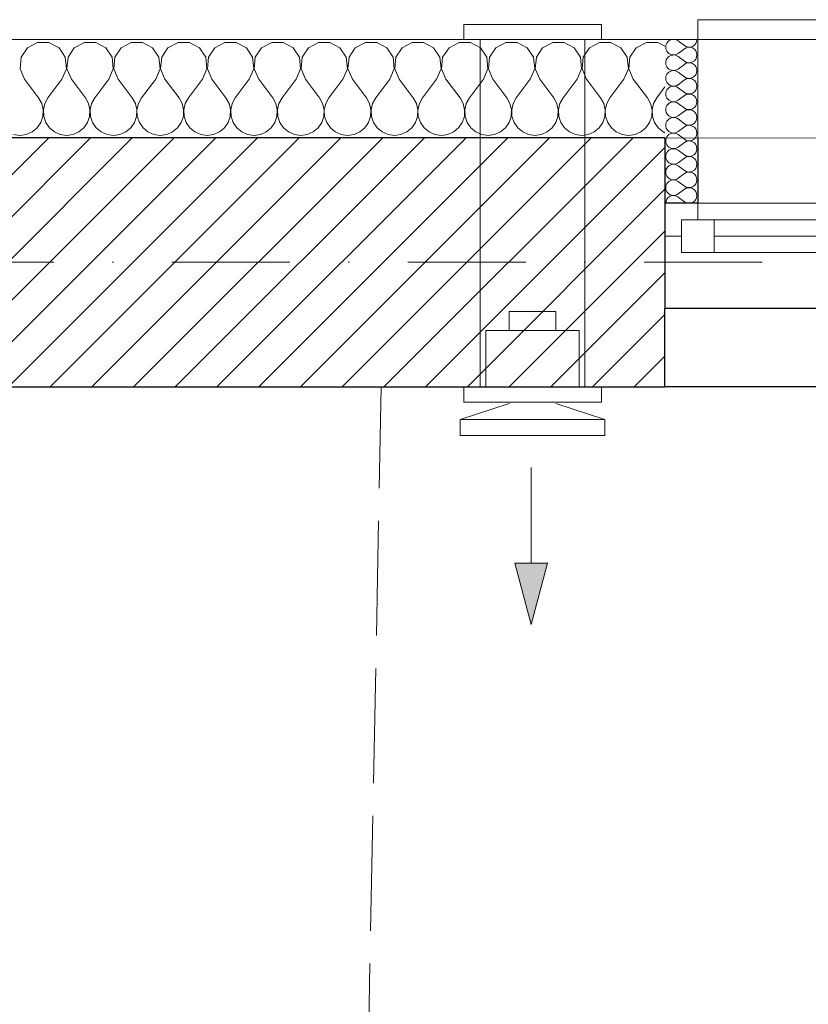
# Model space of a CAD drawing. Header units: millimetres. Extents: x -140780 to 266886, y -104422 to 233759.
# Tile 56 of 104: x 208286 to 209488, y 120204 to 121706. Entities that reach past the tile are written whole.
import ezdxf

# ---------------------------------------------------------------- set-up
doc = ezdxf.new("R2010")
doc.units = ezdxf.units.MM
doc.header["$MEASUREMENT"] = 0
doc.linetypes.add('Krawędzie ukryte', pattern=[225, 175, -50])
doc.linetypes.add('Kropki i Kreski', pattern=[360, 180, -90, 0, -90])
for name, color, linetype in [('Konstrukcja - Siatki mod', 7, 'Continuous'), ('KR_INW', 7, 'Continuous'), ('NAPIS_SODON', 7, 'Continuous'), ('Okna ArchiCADa', 7, 'Continuous'), ('WENT_BYTOWA', 7, 'Continuous')]:
    doc.layers.add(name, color=color, linetype=linetype)
for name, color, linetype, lineweight, true_color in [('Konstrukcja - Siatki mod_Nr_pióra__48', 7, 'Continuous', 15, 0xa80f02), ('KR_INW_Nr_pióra__102', 7, 'Continuous', 5, 0xcccccc), ('Okna ArchiCADa_Nr_pióra__61', 7, 'Continuous', 13, 0x6a6a6a), ('Okna ArchiCADa_Nr_pióra__64', 7, 'Continuous', 13, 0x41c341)]:
    doc.layers.add(name, color=color, linetype=linetype, lineweight=lineweight, true_color=true_color)
for name, color, linetype, lineweight in [('KR_INW_Nr_pióra__1', 7, 'Continuous', 13), ('KR_INW_Nr_pióra__101', 252, 'Continuous', 5), ('KR_INW_Nr_pióra__27', 7, 'Continuous', 25), ('KR_INW_Nr_pióra__47', 7, 'Continuous', 15), ('NAPIS_SODON_Nr_pióra__1', 7, 'Continuous', 13), ('NAPIS_SODON_Nr_pióra__121', 255, 'Continuous', 0), ('Okna ArchiCADa_Nr_pióra__27', 7, 'Continuous', 25), ('STREFA_NOWE_POM_Nr_pióra__121', 255, 'Continuous', 0), ('WENT_BYTOWA_Nr_pióra__6', 5, 'Continuous', 13)]:
    doc.layers.add(name, color=color, linetype=linetype, lineweight=lineweight)

# ---------------------------------------------------------------- blocks, each defined once
blk = doc.blocks.new('Strop_1', base_point=(179225, 121523.3))
at = {"layer": 'NAPIS_SODON_Nr_pióra__1', "linetype": 'Continuous', "flags": 128}
blk.add_lwpolyline([(179225, 121523.3), (179225.9, 107003.8), (250898.3, 107008.3), (250897.4, 121527.8)], close=True, dxfattribs=at)
blk = doc.blocks.new('Strop_2', base_point=(188316, 115154.1))
at = {"layer": 'NAPIS_SODON_Nr_pióra__121', "linetype": 'Continuous', "flags": 128}
blk.add_lwpolyline([(188316, 115154.1), (204667.3, 115154.1), (205241.5, 115154.1), (205242.2, 115154.1), (205242.2, 115394.1), (205241.5, 115154.1), (205174.5, 117823.2), (205315.4, 117824.8), (205315.4, 121145.6), (224463.2, 121145.6)], dxfattribs=at)
blk = doc.blocks.new('*X110')
at = {"layer": 'KR_INW_Nr_pióra__102', "linetype": 'Continuous'}
for p, q in [((208312.7, 121670.9), (208297.4, 121662.7)), ((208330.1, 121670.9), (208312.7, 121670.9)), ((208345.5, 121662.7), (208330.1, 121670.9)), ((208384.2, 121670.9), (208368.8, 121662.7)), ((208401.6, 121670.9), (208384.2, 121670.9)), ((208416.9, 121662.7), (208401.6, 121670.9)), ((208455.6, 121670.9), (208440.3, 121662.7)), ((208473, 121670.9), (208455.6, 121670.9)), ((208488.3, 121662.7), (208473, 121670.9)), ((208527, 121670.9), (208511.7, 121662.7)), ((208544.4, 121670.9), (208527, 121670.9)), ((208559.7, 121662.7), (208544.4, 121670.9)), ((208598.4, 121670.9), (208583.1, 121662.7)), ((208615.8, 121670.9), (208598.4, 121670.9)), ((208631.2, 121662.7), (208615.8, 121670.9)), ((208669.9, 121670.9), (208654.5, 121662.7)), ((208687.3, 121670.9), (208669.9, 121670.9)), ((208702.6, 121662.7), (208687.3, 121670.9)), ((208741.3, 121670.9), (208726, 121662.7)), ((208758.7, 121670.9), (208741.3, 121670.9)), ((208774, 121662.7), (208758.7, 121670.9)), ((208812.7, 121670.9), (208797.4, 121662.7)), ((208830.1, 121670.9), (208812.7, 121670.9)), ((208845.5, 121662.7), (208830.1, 121670.9)), ((208884.2, 121670.9), (208868.8, 121662.7)), ((208901.6, 121670.9), (208884.2, 121670.9)), ((208916.9, 121662.7), (208901.6, 121670.9)), ((208955.6, 121670.9), (208940.3, 121662.7)), ((208973, 121670.9), (208955.6, 121670.9)), ((208988.3, 121662.7), (208973, 121670.9)), ((209027, 121670.9), (209011.7, 121662.7)), ((209044.4, 121670.9), (209027, 121670.9)), ((209059.7, 121662.7), (209044.4, 121670.9)), ((209098.4, 121670.9), (209083.1, 121662.7)), ((209115.8, 121670.9), (209098.4, 121670.9)), ((209131.2, 121662.7), (209115.8, 121670.9)), ((209169.9, 121670.9), (209154.5, 121662.7)), ((209187.3, 121670.9), (209169.9, 121670.9)), ((209202.6, 121662.7), (209187.3, 121670.9)), ((209241.3, 121670.9), (209226, 121662.7)), ((209258.7, 121670.9), (209241.3, 121670.9)), ((209269.6, 121665.1), (209258.7, 121670.9)), ((208297.4, 121662.7), (208287.8, 121648.2)), ((208355.1, 121648.2), (208345.5, 121662.7)), ((208368.8, 121662.7), (208359.2, 121648.2)), ((208426.5, 121648.2), (208416.9, 121662.7)), ((208440.3, 121662.7), (208430.6, 121648.2)), ((208497.9, 121648.2), (208488.3, 121662.7)), ((208511.7, 121662.7), (208502.1, 121648.2)), ((208569.4, 121648.2), (208559.7, 121662.7)), ((208583.1, 121662.7), (208573.5, 121648.2)), ((208640.8, 121648.2), (208631.2, 121662.7)), ((208654.5, 121662.7), (208644.9, 121648.2)), ((208712.2, 121648.2), (208702.6, 121662.7)), ((208726, 121662.7), (208716.3, 121648.2)), ((208783.7, 121648.2), (208774, 121662.7)), ((208797.4, 121662.7), (208787.8, 121648.2)), ((208855.1, 121648.2), (208845.5, 121662.7)), ((208868.8, 121662.7), (208859.2, 121648.2)), ((208926.5, 121648.2), (208916.9, 121662.7)), ((208940.3, 121662.7), (208930.6, 121648.2)), ((208997.9, 121648.2), (208988.3, 121662.7)), ((209011.7, 121662.7), (209002.1, 121648.2)), ((209069.4, 121648.2), (209059.7, 121662.7)), ((209083.1, 121662.7), (209073.5, 121648.2)), ((209140.8, 121648.2), (209131.2, 121662.7)), ((209154.5, 121662.7), (209144.9, 121648.2)), ((209212.2, 121648.2), (209202.6, 121662.7)), ((209226, 121662.7), (209216.3, 121648.2)), ((208287.8, 121648.2), (208286.1, 121630.9)), ((208356.7, 121630.9), (208355.1, 121648.2)), ((208359.2, 121648.2), (208357.6, 121630.9)), ((208428.2, 121630.9), (208426.5, 121648.2)), ((208430.6, 121648.2), (208429, 121630.9)), ((208499.6, 121630.9), (208497.9, 121648.2)), ((208502.1, 121648.2), (208500.4, 121630.9)), ((208571, 121630.9), (208569.4, 121648.2)), ((208573.5, 121648.2), (208571.8, 121630.9)), ((208642.4, 121630.9), (208640.8, 121648.2)), ((208644.9, 121648.2), (208643.3, 121630.9)), ((208713.9, 121630.9), (208712.2, 121648.2)), ((208716.3, 121648.2), (208714.7, 121630.9)), ((208785.3, 121630.9), (208783.7, 121648.2)), ((208787.8, 121648.2), (208786.1, 121630.9)), ((208856.7, 121630.9), (208855.1, 121648.2)), ((208859.2, 121648.2), (208857.6, 121630.9)), ((208928.2, 121630.9), (208926.5, 121648.2)), ((208930.6, 121648.2), (208929, 121630.9)), ((208999.6, 121630.9), (208997.9, 121648.2)), ((209002.1, 121648.2), (209000.4, 121630.9)), ((209071, 121630.9), (209069.4, 121648.2)), ((209073.5, 121648.2), (209071.8, 121630.9)), ((209142.4, 121630.9), (209140.8, 121648.2)), ((209144.9, 121648.2), (209143.3, 121630.9)), ((209213.9, 121630.9), (209212.2, 121648.2)), ((209216.3, 121648.2), (209214.7, 121630.9)), ((208286.1, 121630.9), (208292.9, 121614.9)), ((208350, 121614.9), (208356.7, 121630.9)), ((208357.6, 121630.9), (208364.3, 121614.9)), ((208421.4, 121614.9), (208428.2, 121630.9)), ((208429, 121630.9), (208435.7, 121614.9)), ((208492.9, 121614.9), (208499.6, 121630.9)), ((208500.4, 121630.9), (208507.1, 121614.9)), ((208564.3, 121614.9), (208571, 121630.9)), ((208571.8, 121630.9), (208578.6, 121614.9)), ((208635.7, 121614.9), (208642.4, 121630.9)), ((208643.3, 121630.9), (208650, 121614.9)), ((208707.1, 121614.9), (208713.9, 121630.9)), ((208714.7, 121630.9), (208721.4, 121614.9)), ((208778.6, 121614.9), (208785.3, 121630.9)), ((208786.1, 121630.9), (208792.9, 121614.9)), ((208850, 121614.9), (208856.7, 121630.9)), ((208857.6, 121630.9), (208864.3, 121614.9)), ((208921.4, 121614.9), (208928.2, 121630.9)), ((208929, 121630.9), (208935.7, 121614.9)), ((208992.9, 121614.9), (208999.6, 121630.9)), ((209000.4, 121630.9), (209007.1, 121614.9)), ((209064.3, 121614.9), (209071, 121630.9)), ((209071.8, 121630.9), (209078.6, 121614.9)), ((209135.7, 121614.9), (209142.4, 121630.9)), ((209143.3, 121630.9), (209150, 121614.9)), ((209207.1, 121614.9), (209213.9, 121630.9)), ((209214.7, 121630.9), (209221.4, 121614.9)), ((208292.9, 121614.9), (208314.3, 121586.3)), ((208350, 121614.9), (208328.6, 121586.3)), ((208364.3, 121614.9), (208385.7, 121586.3)), ((208421.4, 121614.9), (208400, 121586.3)), ((208435.7, 121614.9), (208457.1, 121586.3)), ((208492.9, 121614.9), (208471.4, 121586.3)), ((208507.1, 121614.9), (208528.6, 121586.3)), ((208564.3, 121614.9), (208542.9, 121586.3)), ((208578.6, 121614.9), (208600, 121586.3)), ((208635.7, 121614.9), (208614.3, 121586.3)), ((208650, 121614.9), (208671.4, 121586.3)), ((208707.1, 121614.9), (208685.7, 121586.3)), ((208721.4, 121614.9), (208742.9, 121586.3)), ((208778.6, 121614.9), (208757.1, 121586.3)), ((208792.9, 121614.9), (208814.3, 121586.3)), ((208850, 121614.9), (208828.6, 121586.3)), ((208864.3, 121614.9), (208885.7, 121586.3)), ((208921.4, 121614.9), (208900, 121586.3)), ((208935.7, 121614.9), (208957.1, 121586.3)), ((208992.9, 121614.9), (208971.4, 121586.3)), ((209007.1, 121614.9), (209028.6, 121586.3)), ((209064.3, 121614.9), (209042.9, 121586.3)), ((209078.6, 121614.9), (209100, 121586.3)), ((209135.7, 121614.9), (209114.3, 121586.3)), ((209150, 121614.9), (209171.4, 121586.3)), ((209207.1, 121614.9), (209185.7, 121586.3)), ((209221.4, 121614.9), (209242.9, 121586.3)), ((209269.6, 121603), (209257.1, 121586.3)), ((208319.1, 121577.7), (208314.3, 121586.3)), ((208328.6, 121586.3), (208323.8, 121577.7)), ((208390.5, 121577.7), (208385.7, 121586.3)), ((208400, 121586.3), (208395.2, 121577.7)), ((208461.9, 121577.7), (208457.1, 121586.3)), ((208471.4, 121586.3), (208466.7, 121577.7)), ((208533.3, 121577.7), (208528.6, 121586.3)), ((208542.9, 121586.3), (208538.1, 121577.7)), ((208604.8, 121577.7), (208600, 121586.3)), ((208614.3, 121586.3), (208609.5, 121577.7)), ((208676.2, 121577.7), (208671.4, 121586.3)), ((208685.7, 121586.3), (208680.9, 121577.7)), ((208747.6, 121577.7), (208742.9, 121586.3)), ((208757.1, 121586.3), (208752.4, 121577.7)), ((208819.1, 121577.7), (208814.3, 121586.3)), ((208828.6, 121586.3), (208823.8, 121577.7)), ((208890.5, 121577.7), (208885.7, 121586.3)), ((208900, 121586.3), (208895.2, 121577.7)), ((208961.9, 121577.7), (208957.1, 121586.3)), ((208971.4, 121586.3), (208966.7, 121577.7)), ((209033.3, 121577.7), (209028.6, 121586.3)), ((209042.9, 121586.3), (209038.1, 121577.7)), ((209104.8, 121577.7), (209100, 121586.3)), ((209114.3, 121586.3), (209109.5, 121577.7)), ((209176.2, 121577.7), (209171.4, 121586.3)), ((209185.7, 121586.3), (209180.9, 121577.7)), ((209247.6, 121577.7), (209242.9, 121586.3)), ((209257.1, 121586.3), (209252.4, 121577.7)), ((208321.3, 121568.1), (208319.1, 121577.7)), ((208320.8, 121558.2), (208321.3, 121568.1)), ((208323.8, 121577.7), (208321.6, 121568.1)), ((208321.6, 121568.1), (208322.1, 121558.2)), ((208392.7, 121568.1), (208390.5, 121577.7)), ((208392.2, 121558.2), (208392.7, 121568.1)), ((208395.2, 121577.7), (208393, 121568.1)), ((208393, 121568.1), (208393.5, 121558.2)), ((208464.1, 121568.1), (208461.9, 121577.7)), ((208463.7, 121558.2), (208464.1, 121568.1)), ((208466.7, 121577.7), (208464.4, 121568.1)), ((208464.4, 121568.1), (208464.9, 121558.2)), ((208535.6, 121568.1), (208533.3, 121577.7)), ((208535.1, 121558.2), (208535.6, 121568.1)), ((208538.1, 121577.7), (208535.9, 121568.1)), ((208535.9, 121568.1), (208536.3, 121558.2)), ((208607, 121568.1), (208604.8, 121577.7)), ((208606.5, 121558.2), (208607, 121568.1)), ((208609.5, 121577.7), (208607.3, 121568.1)), ((208607.3, 121568.1), (208607.8, 121558.2)), ((208678.4, 121568.1), (208676.2, 121577.7)), ((208677.9, 121558.2), (208678.4, 121568.1)), ((208680.9, 121577.7), (208678.7, 121568.1)), ((208678.7, 121568.1), (208679.2, 121558.2)), ((208749.9, 121568.1), (208747.6, 121577.7)), ((208749.4, 121558.2), (208749.9, 121568.1)), ((208752.4, 121577.7), (208750.1, 121568.1)), ((208750.1, 121568.1), (208750.6, 121558.2)), ((208821.3, 121568.1), (208819.1, 121577.7)), ((208820.8, 121558.2), (208821.3, 121568.1)), ((208823.8, 121577.7), (208821.6, 121568.1)), ((208821.6, 121568.1), (208822.1, 121558.2)), ((208892.7, 121568.1), (208890.5, 121577.7)), ((208892.2, 121558.2), (208892.7, 121568.1)), ((208895.2, 121577.7), (208893, 121568.1)), ((208893, 121568.1), (208893.5, 121558.2)), ((208964.1, 121568.1), (208961.9, 121577.7)), ((208963.7, 121558.2), (208964.1, 121568.1)), ((208966.7, 121577.7), (208964.4, 121568.1)), ((208964.4, 121568.1), (208964.9, 121558.2)), ((209035.6, 121568.1), (209033.3, 121577.7)), ((209035.1, 121558.2), (209035.6, 121568.1)), ((209038.1, 121577.7), (209035.9, 121568.1)), ((209035.9, 121568.1), (209036.3, 121558.2)), ((209107, 121568.1), (209104.8, 121577.7)), ((209106.5, 121558.2), (209107, 121568.1)), ((209109.5, 121577.7), (209107.3, 121568.1)), ((209107.3, 121568.1), (209107.8, 121558.2)), ((209178.4, 121568.1), (209176.2, 121577.7)), ((209177.9, 121558.2), (209178.4, 121568.1)), ((209180.9, 121577.7), (209178.7, 121568.1)), ((209178.7, 121568.1), (209179.2, 121558.2)), ((209249.9, 121568.1), (209247.6, 121577.7)), ((209249.4, 121558.2), (209249.9, 121568.1)), ((209252.4, 121577.7), (209250.1, 121568.1)), ((209250.1, 121568.1), (209250.6, 121558.2)), ((208312.1, 121540.8), (208317.7, 121548.9)), ((208317.7, 121548.9), (208320.8, 121558.2)), ((208322.1, 121558.2), (208325.2, 121548.9)), ((208325.2, 121548.9), (208330.8, 121540.8)), ((208383.5, 121540.8), (208389.1, 121548.9)), ((208389.1, 121548.9), (208392.2, 121558.2)), ((208393.5, 121558.2), (208396.6, 121548.9)), ((208396.6, 121548.9), (208402.2, 121540.8)), ((208454.9, 121540.8), (208460.5, 121548.9)), ((208460.5, 121548.9), (208463.7, 121558.2)), ((208464.9, 121558.2), (208468.1, 121548.9)), ((208468.1, 121548.9), (208473.6, 121540.8)), ((208526.4, 121540.8), (208531.9, 121548.9)), ((208531.9, 121548.9), (208535.1, 121558.2)), ((208536.3, 121558.2), (208539.5, 121548.9)), ((208539.5, 121548.9), (208545.1, 121540.8)), ((208597.8, 121540.8), (208603.4, 121548.9)), ((208603.4, 121548.9), (208606.5, 121558.2)), ((208607.8, 121558.2), (208610.9, 121548.9)), ((208610.9, 121548.9), (208616.5, 121540.8)), ((208669.2, 121540.8), (208674.8, 121548.9)), ((208674.8, 121548.9), (208677.9, 121558.2)), ((208679.2, 121558.2), (208682.3, 121548.9)), ((208682.3, 121548.9), (208687.9, 121540.8)), ((208740.6, 121540.8), (208746.2, 121548.9)), ((208746.2, 121548.9), (208749.4, 121558.2)), ((208750.6, 121558.2), (208753.8, 121548.9)), ((208753.8, 121548.9), (208759.4, 121540.8)), ((208812.1, 121540.8), (208817.7, 121548.9)), ((208817.7, 121548.9), (208820.8, 121558.2)), ((208822.1, 121558.2), (208825.2, 121548.9)), ((208825.2, 121548.9), (208830.8, 121540.8)), ((208883.5, 121540.8), (208889.1, 121548.9)), ((208889.1, 121548.9), (208892.2, 121558.2)), ((208893.5, 121558.2), (208896.6, 121548.9)), ((208896.6, 121548.9), (208902.2, 121540.8)), ((208954.9, 121540.8), (208960.5, 121548.9)), ((208960.5, 121548.9), (208963.7, 121558.2)), ((208964.9, 121558.2), (208968.1, 121548.9)), ((208968.1, 121548.9), (208973.6, 121540.8)), ((209026.4, 121540.8), (209031.9, 121548.9)), ((209031.9, 121548.9), (209035.1, 121558.2)), ((209036.3, 121558.2), (209039.5, 121548.9)), ((209039.5, 121548.9), (209045.1, 121540.8)), ((209097.8, 121540.8), (209103.4, 121548.9)), ((209103.4, 121548.9), (209106.5, 121558.2)), ((209107.8, 121558.2), (209110.9, 121548.9)), ((209110.9, 121548.9), (209116.5, 121540.8)), ((209169.2, 121540.8), (209174.8, 121548.9)), ((209174.8, 121548.9), (209177.9, 121558.2)), ((209179.2, 121558.2), (209182.3, 121548.9)), ((209182.3, 121548.9), (209187.9, 121540.8)), ((209240.6, 121540.8), (209246.2, 121548.9)), ((209246.2, 121548.9), (209249.4, 121558.2)), ((209250.6, 121558.2), (209253.8, 121548.9)), ((209253.8, 121548.9), (209259.4, 121540.8)), ((208295.5, 121530.5), (208304.5, 121534.5)), ((208304.5, 121534.5), (208312.1, 121540.8)), ((208330.8, 121540.8), (208338.4, 121534.5)), ((208338.4, 121534.5), (208347.4, 121530.5)), ((208366.9, 121530.5), (208375.9, 121534.5)), ((208375.9, 121534.5), (208383.5, 121540.8)), ((208402.2, 121540.8), (208409.8, 121534.5)), ((208409.8, 121534.5), (208418.8, 121530.5)), ((208438.3, 121530.5), (208447.3, 121534.5)), ((208447.3, 121534.5), (208454.9, 121540.8)), ((208473.6, 121540.8), (208481.2, 121534.5)), ((208481.2, 121534.5), (208490.2, 121530.5)), ((208509.8, 121530.5), (208518.8, 121534.5)), ((208518.8, 121534.5), (208526.4, 121540.8)), ((208545.1, 121540.8), (208552.7, 121534.5)), ((208552.7, 121534.5), (208561.7, 121530.5)), ((208581.2, 121530.5), (208590.2, 121534.5)), ((208590.2, 121534.5), (208597.8, 121540.8)), ((208616.5, 121540.8), (208624.1, 121534.5)), ((208624.1, 121534.5), (208633.1, 121530.5)), ((208652.6, 121530.5), (208661.6, 121534.5)), ((208661.6, 121534.5), (208669.2, 121540.8)), ((208687.9, 121540.8), (208695.5, 121534.5)), ((208695.5, 121534.5), (208704.5, 121530.5)), ((208724, 121530.5), (208733.1, 121534.5)), ((208733.1, 121534.5), (208740.6, 121540.8)), ((208759.4, 121540.8), (208766.9, 121534.5)), ((208766.9, 121534.5), (208776, 121530.5)), ((208795.5, 121530.5), (208804.5, 121534.5)), ((208804.5, 121534.5), (208812.1, 121540.8)), ((208830.8, 121540.8), (208838.4, 121534.5)), ((208838.4, 121534.5), (208847.4, 121530.5)), ((208866.9, 121530.5), (208875.9, 121534.5)), ((208875.9, 121534.5), (208883.5, 121540.8)), ((208902.2, 121540.8), (208909.8, 121534.5)), ((208909.8, 121534.5), (208918.8, 121530.5)), ((208938.3, 121530.5), (208947.3, 121534.5)), ((208947.3, 121534.5), (208954.9, 121540.8)), ((208973.6, 121540.8), (208981.2, 121534.5)), ((208981.2, 121534.5), (208990.2, 121530.5)), ((209009.8, 121530.5), (209018.8, 121534.5)), ((209018.8, 121534.5), (209026.4, 121540.8)), ((209045.1, 121540.8), (209052.7, 121534.5)), ((209052.7, 121534.5), (209061.7, 121530.5)), ((209081.2, 121530.5), (209090.2, 121534.5)), ((209090.2, 121534.5), (209097.8, 121540.8)), ((209116.5, 121540.8), (209124.1, 121534.5)), ((209124.1, 121534.5), (209133.1, 121530.5)), ((209152.6, 121530.5), (209161.6, 121534.5)), ((209161.6, 121534.5), (209169.2, 121540.8)), ((209187.9, 121540.8), (209195.5, 121534.5)), ((209195.5, 121534.5), (209204.5, 121530.5)), ((209224, 121530.5), (209233.1, 121534.5)), ((209233.1, 121534.5), (209240.6, 121540.8)), ((209259.4, 121540.8), (209266.9, 121534.5)), ((209266.9, 121534.5), (209269.6, 121533.3)), ((208276, 121530.5), (208285.7, 121529.2)), ((208285.7, 121529.2), (208295.5, 121530.5)), ((208347.4, 121530.5), (208357.1, 121529.2)), ((208357.1, 121529.2), (208366.9, 121530.5)), ((208418.8, 121530.5), (208428.6, 121529.2)), ((208428.6, 121529.2), (208438.3, 121530.5)), ((208490.2, 121530.5), (208500, 121529.2)), ((208500, 121529.2), (208509.8, 121530.5)), ((208561.7, 121530.5), (208571.4, 121529.2)), ((208571.4, 121529.2), (208581.2, 121530.5)), ((208633.1, 121530.5), (208642.9, 121529.2)), ((208642.9, 121529.2), (208652.6, 121530.5)), ((208704.5, 121530.5), (208714.3, 121529.2)), ((208714.3, 121529.2), (208724, 121530.5)), ((208776, 121530.5), (208785.7, 121529.2)), ((208785.7, 121529.2), (208795.5, 121530.5)), ((208847.4, 121530.5), (208857.1, 121529.2)), ((208857.1, 121529.2), (208866.9, 121530.5)), ((208918.8, 121530.5), (208928.6, 121529.2)), ((208928.6, 121529.2), (208938.3, 121530.5)), ((208990.2, 121530.5), (209000, 121529.2)), ((209000, 121529.2), (209009.8, 121530.5)), ((209061.7, 121530.5), (209071.4, 121529.2)), ((209071.4, 121529.2), (209081.2, 121530.5)), ((209133.1, 121530.5), (209142.9, 121529.2)), ((209142.9, 121529.2), (209152.6, 121530.5)), ((209204.5, 121530.5), (209214.3, 121529.2)), ((209214.3, 121529.2), (209224, 121530.5))]:
    blk.add_line(p, q, dxfattribs=at)
blk = doc.blocks.new('*X133')
at = {"layer": 'KR_INW_Nr_pióra__102', "linetype": 'Continuous'}
for p, q in [((209289.9, 121673.2), (209299.4, 121666.1)), ((209289.9, 121654.2), (209299.4, 121661.3)), ((209289.9, 121649.4), (209299.4, 121642.3)), ((209289.9, 121630.4), (209299.4, 121637.5)), ((209289.9, 121625.6), (209299.4, 121618.5)), ((209289.9, 121606.5), (209299.4, 121613.7)), ((209289.9, 121601.8), (209299.4, 121594.6)), ((209289.9, 121582.7), (209299.4, 121589.9)), ((209289.9, 121578), (209299.4, 121570.8)), ((209289.9, 121558.9), (209299.4, 121566.1)), ((209289.9, 121554.2), (209299.4, 121547)), ((209289.9, 121535.1), (209299.4, 121542.3)), ((209289.9, 121530.4), (209299.4, 121523.2)), ((209289.9, 121511.3), (209299.4, 121518.5)), ((209289.9, 121506.5), (209299.4, 121499.4)), ((209289.9, 121487.5), (209299.4, 121494.6)), ((209289.9, 121482.7), (209299.4, 121475.6)), ((209289.9, 121463.7), (209299.4, 121470.8)), ((209289.9, 121458.9), (209299.4, 121451.8)), ((209289.9, 121439.9), (209299.4, 121447)), ((209289.9, 121435.1), (209299.4, 121428))]:
    blk.add_line(p, q, dxfattribs=at)
for centre, start, end in [((209282.7, 121663.7), 53.1301, 306.8699), ((209306.5, 121675.6), 233.1301, 0), ((209306.5, 121651.8), 0, 126.8699), ((209282.7, 121639.9), 53.1301, 306.8699), ((209306.5, 121651.8), 233.1301, 0), ((209306.5, 121628), 0, 126.8699), ((209282.7, 121616.1), 53.1301, 306.8699), ((209306.5, 121628), 233.1301, 0), ((209306.5, 121604.2), 0, 126.8699), ((209282.7, 121592.3), 53.1301, 306.8699), ((209306.5, 121604.2), 233.1301, 0), ((209282.7, 121568.5), 53.1301, 306.8699), ((209306.5, 121580.4), 0, 126.8699), ((209306.5, 121580.4), 233.1301, 0), ((209306.5, 121556.5), 0, 126.8699), ((209282.7, 121544.6), 53.1301, 306.8699), ((209306.5, 121556.5), 233.1301, 0), ((209306.5, 121532.7), 0, 126.8699), ((209282.7, 121520.8), 53.1301, 306.8699), ((209306.5, 121532.7), 233.1301, 0), ((209306.5, 121508.9), 0, 126.8699), ((209282.7, 121497), 53.1301, 306.8699), ((209306.5, 121508.9), 233.1301, 0), ((209306.5, 121485.1), 0, 126.8699), ((209282.7, 121473.2), 53.1301, 306.8699), ((209306.5, 121485.1), 233.1301, 0), ((209282.7, 121449.4), 53.1301, 306.8699), ((209306.5, 121461.3), 0, 126.8699), ((209306.5, 121461.3), 233.1301, 0), ((209306.5, 121437.5), 0, 126.8699), ((209282.7, 121425.6), 53.1301, 180), ((209306.5, 121437.5), 233.1301, 0)]:
    blk.add_arc(centre, 11.9, start, end, dxfattribs=at)
blk = doc.blocks.new('Okno dwuskrzydłowe 19_4')
at = {"layer": 'Okna ArchiCADa_Nr_pióra__64', "linetype": 'Continuous'}
for p, q in [((-571.6, 230), (571.6, 230)), ((-546.6, 25), (-496.6, 25)), ((-546.6, -25), (-546.6, 25)), ((-496.6, 25), (-50, 25)), ((-496.6, 25), (-496.6, -25)), ((-496.6, 25), (-50, 25)), ((-50, -25), (-50, 25)), ((-50, 25), (0, 25)), ((0, 25), (0, -25)), ((0, 25), (50, 25)), ((0, -25), (0, 25)), ((50, 25), (496.6, 25)), ((50, 25), (50, -25)), ((50, 25), (496.6, 25)), ((496.6, -25), (496.6, 25)), ((496.6, 25), (546.6, 25)), ((546.6, 25), (546.6, -25)), ((-571.6, 0), (-546.6, 0)), ((-571.6, -50), (-571.6, 0)), ((-546.6, 0), (-546.6, -25)), ((-496.6, 0), (-50, 0)), ((50, 0), (496.6, 0)), ((546.6, -25), (546.6, 0)), ((546.6, 0), (571.6, 0)), ((571.6, -50), (571.6, 0)), ((-546.6, -25), (-521.6, -25)), ((-496.6, -25), (-546.6, -25)), ((-521.6, -25), (-521.6, -50)), ((-50, -25), (-496.6, -25)), ((0, -25), (-50, -25)), ((50, -25), (0, -25)), ((496.6, -25), (50, -25)), ((546.6, -25), (496.6, -25)), ((521.6, -50), (521.6, -25)), ((521.6, -25), (546.6, -25)), ((-521.6, -50), (-571.6, -50)), ((-521.6, -50), (-571.6, -50)), ((0, -50), (-521.6, -50)), ((521.6, -50), (0, -50)), ((571.6, -50), (521.6, -50)), ((521.6, -50), (571.6, -50)), ((-521.6, -300), (521.6, -300)), ((-521.6, -300), (-521.6, -330)), ((521.6, -330), (521.6, -300)), ((-521.6, -330), (521.6, -330))]:
    blk.add_line(p, q, dxfattribs=at)
blk = doc.blocks.new('Wnęka sklepiona płasko 19_4')
at = {"layer": 'Okna ArchiCADa_Nr_pióra__27', "linetype": 'Continuous'}
for p, q in [((-1281.3, 250), (-1281.3, 130)), ((1281.3, 250), (-1281.3, 250)), ((-1281.3, 130), (1281.3, 130))]:
    blk.add_line(p, q, dxfattribs=at)
at = {"layer": 'Okna ArchiCADa_Nr_pióra__61', "linetype": 'Continuous'}
blk.add_line((-1281.3, 250), (1281.3, 250), dxfattribs=at)
blk = doc.blocks.new('Ściana_1', base_point=(179075.1, 121675.6))
at = {"layer": 'KR_INW_Nr_pióra__101', "linetype": 'Continuous'}
h = blk.add_hatch(dxfattribs=at)
h.set_pattern_fill('Cegła_licówka', color=256, style=0, pattern_type=2)
h.set_pattern_definition([(45, (0, 0), (-31.819804, 31.819804), [])])
h.paths.add_polyline_path([(209269.6, 121525.6), (204126.9, 121525.6), (204126.9, 121475.6), (204126.9, 121145.6), (209269.6, 121145.6), (209269.6, 121375.6), (209269.6, 121425.6)])
at = {"layer": 'KR_INW_Nr_pióra__27', "linetype": 'Continuous'}
for p, q in [((209269.6, 121525.6), (204126.9, 121525.6)), ((209269.6, 121525.6), (209269.6, 121425.6)), ((209319.6, 121525.6), (209319.6, 121425.6)), ((209319.6, 121425.6), (209269.6, 121425.6)), ((209269.6, 121425.6), (209269.6, 121375.6)), ((209269.6, 121375.6), (209269.6, 121265.6))]:
    blk.add_line(p, q, dxfattribs=at)
at = {"layer": 'KR_INW_Nr_pióra__27', "linetype": 'Continuous', "flags": 128}
blk.add_lwpolyline([(207849, 121145.6), (209269.6, 121145.6)], dxfattribs=at)
at = {"layer": 'KR_INW_Nr_pióra__47', "linetype": 'Continuous'}
for p, q in [((209269.6, 121675.6), (209319.6, 121675.6)), ((209319.6, 121425.6), (209319.6, 121675.6)), ((209319.6, 121675.6), (209319.6, 121525.6)), ((209269.6, 121425.6), (209319.6, 121425.6))]:
    blk.add_line(p, q, dxfattribs=at)
at = {"layer": 'KR_INW_Nr_pióra__47', "linetype": 'Continuous', "flags": 128}
blk.add_lwpolyline([(209269.6, 121675.6), (204126.9, 121675.6)], dxfattribs=at)
at = {"layer": 'KR_INW'}
for name in ['*X110', '*X133']:
    blk.add_blockref(name, (0, 0), dxfattribs=at)
at = {"layer": 'Okna ArchiCADa', "color": 251, "linetype": 'Continuous', "lineweight": 13, "true_color": 0x6a6a6a, "xscale": -1, "zscale": 1000, "rotation": 180}
blk.add_blockref('Wnęka sklepiona płasko 19_4', (210550.9, 121395.6), dxfattribs=at)
at = {"layer": 'Okna ArchiCADa_Nr_pióra__64', "linetype": 'Continuous', "xscale": -1, "zscale": 1000, "rotation": 180}
blk.add_blockref('Okno dwuskrzydłowe 19_4', (209841.3, 121375.6), dxfattribs=at)
blk = doc.blocks.new('Linia_22', base_point=(209065.7, 121022.7))
at = {"layer": 'WENT_BYTOWA_Nr_pióra__6', "linetype": 'Continuous'}
blk.add_hatch(color=256, dxfattribs=at).paths.add_polyline_path([(209065.7, 120783.4), (209090.7, 120876.7), (209040.7, 120876.7)])
for p, q in [((209065.7, 121022.7), (209065.7, 120876.7)), ((209065.7, 120783.4), (209040.7, 120876.7)), ((209040.7, 120876.7), (209090.7, 120876.7)), ((209065.7, 120783.4), (209090.7, 120876.7))]:
    blk.add_line(p, q, dxfattribs=at)
blk = doc.blocks.new('Standardowy znacznik siatki_10')
at = {"layer": 'Konstrukcja - Siatki mod_Nr_pióra__48', "linetype": 'Kropki i Kreski'}
blk.add_line((1000, 0), (72912, 0), dxfattribs=at)

msp = doc.modelspace()

# ---------------------------------------------------------------- linework, layer by layer
at = {"layer": 'KR_INW_Nr_pióra__1', "linetype": 'Krawędzie ukryte'}
msp.add_line((208763.5, 117391.9), (208837, 121145.6), dxfattribs=at)
at = {"layer": 'STREFA_NOWE_POM_Nr_pióra__121', "linetype": 'Continuous', "flags": 128}
msp.add_lwpolyline([(207849, 121145.6), (207797.8, 116236.5), (208691.7, 116252), (208697.2, 115577.1), (209091.2, 115577.1), (209976.4, 115577.1), (211746.9, 115577.1), (211743.7, 115852.7), (212106.6, 115831.2), (212196.5, 115829), (212196.5, 121145.6), (209091.2, 121145.6), (208837, 121145.6)], close=True, dxfattribs=at)
at = {"layer": 'WENT_BYTOWA_Nr_pióra__6', "linetype": 'Continuous'}
for p, q in [((208962.7, 121698.1), (209172.7, 121698.1)), ((208962.7, 121675.6), (208962.7, 121698.1)), ((209172.7, 121698.1), (209172.7, 121675.6)), ((209172.7, 121675.6), (208962.7, 121675.6)), ((208988, 121675.6), (209147.7, 121675.6)), ((208988, 121145), (208988, 121675.6)), ((209147.7, 121675.6), (209147.7, 121145)), ((209032.1, 121260.5), (209103.4, 121260.5)), ((209032.1, 121231.6), (209032.1, 121260.5)), ((209103.4, 121260.5), (209103.4, 121231.6)), ((209139, 121231.6), (208996.5, 121231.6)), ((208996.5, 121231.6), (208996.5, 121145)), ((209103.4, 121231.6), (209032.1, 121231.6)), ((209139, 121145), (209139, 121231.6)), ((208962.7, 121145), (209172.7, 121145)), ((208962.7, 121122.5), (208962.7, 121145)), ((209147.7, 121145), (208988, 121145)), ((208996.5, 121145), (209139, 121145)), ((209172.7, 121145), (209172.7, 121122.5)), ((208957.5, 121096.1), (209032.1, 121120.5)), ((209172.7, 121122.5), (208962.7, 121122.5)), ((209103.4, 121120.5), (209178, 121096.1)), ((208957.5, 121096.1), (209178, 121096.1)), ((208957.5, 121071.5), (208957.5, 121096.1)), ((209178, 121096.1), (209178, 121071.5)), ((209178, 121071.5), (208957.5, 121071.5))]:
    msp.add_line(p, q, dxfattribs=at)

# ---------------------------------------------------------------- block references
at = {"layer": 'Konstrukcja - Siatki mod', "color": 8, "linetype": 'Continuous', "lineweight": 13, "zscale": 1000}
msp.add_blockref('Standardowy znacznik siatki_10', (177989.3, 121335.6), dxfattribs=at)
at = {"layer": 'KR_INW'}
msp.add_blockref('Ściana_1', (179075.1, 121675.6), dxfattribs=at)
at = {"layer": 'NAPIS_SODON', "linetype": 'Continuous'}
msp.add_blockref('Strop_1', (179225, 121523.3), dxfattribs=at)
at = {"layer": 'NAPIS_SODON', "color": 255, "linetype": 'Continuous', "lineweight": 0}
msp.add_blockref('Strop_2', (188316, 115154.1), dxfattribs=at)
at = {"layer": 'WENT_BYTOWA', "color": 5, "linetype": 'Continuous', "lineweight": 13}
msp.add_blockref('Linia_22', (209065.7, 121022.7), dxfattribs=at)

doc.saveas('drawing.dxf')
